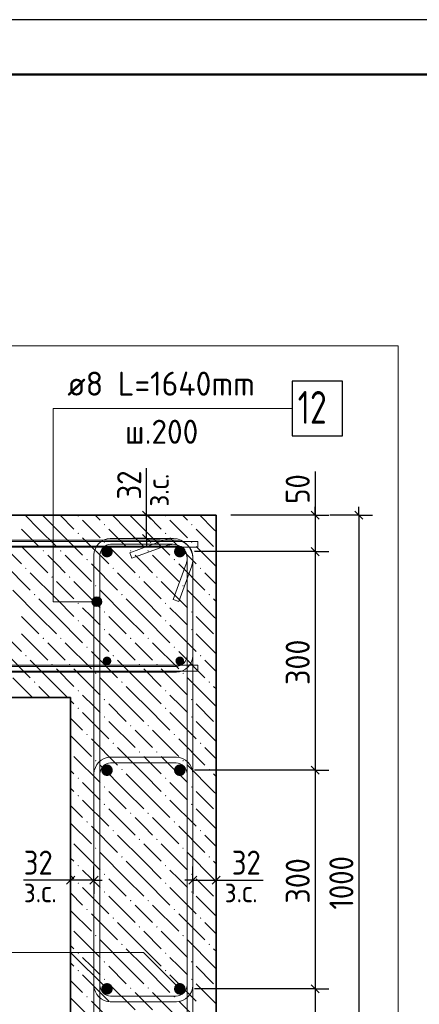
# Model space of a CAD drawing. Header units: millimetres. Extents: x 0 to 42000, y 0 to 29700.
# Tile 14 of 19: x 28700 to 32361, y 20692 to 29700. Entities that reach past the tile are written whole.
import ezdxf

# ---------------------------------------------------------------- set-up
doc = ezdxf.new("R2010")
doc.units = ezdxf.units.MM
for name, color, linetype, lineweight in [('Standard', 7, 'Continuous', 25), ('ЖБ Стена верхний уровень', 7, 'Continuous', 35), ('Позиционная метка линия выноска', 7, 'Continuous', 13), ('Стена обрамление П-обр.', 7, 'Continuous', 35), ('Стена фоновая арматура У1', 7, 'Continuous', 18), ('Стена фоновая арматура Х1', 7, 'Continuous', 35)]:
    doc.layers.add(name, color=color, linetype=linetype, lineweight=lineweight)
doc.layers.add('Размерная выноска', color=7, linetype='Continuous')
doc.layers.add('Стена Хомут', color=7, linetype='Continuous', lineweight=25, true_color=0x6e3c1e)
doc.styles.add('ISOCPEUR', font='txt')

msp = doc.modelspace()

# ---------------------------------------------------------------- hatches: boundary and pattern name
at = {"layer": 'ЖБ Стена верхний уровень', "linetype": 'Continuous', "lineweight": 18, "transparency": 33554687}
for points in [[(29230.3, 25160.3), (29236.8, 25166.8), (29243.2, 25160.3), (29236.8, 25153.8)], [(30030.3, 25160.3), (30036.8, 25166.8), (30043.2, 25160.3), (30036.8, 25153.8)], [(29470.3, 25080.3), (29476.8, 25086.8), (29483.3, 25080.3), (29476.8, 25073.8)], [(30270.3, 25080.3), (30276.8, 25086.8), (30283.3, 25080.3), (30276.8, 25073.8)], [(29230.3, 25000.3), (29236.8, 25006.8), (29243.2, 25000.3), (29236.8, 24993.8)], [(30030.3, 25000.3), (30036.8, 25006.8), (30043.2, 25000.3), (30036.8, 24993.8)], [(29470.3, 24920.3), (29476.8, 24926.8), (29483.3, 24920.3), (29476.8, 24913.8)], [(30270.3, 24920.3), (30276.8, 24926.8), (30283.3, 24920.3), (30276.8, 24913.8)], [(28910.3, 24840.3), (28916.8, 24846.8), (28923.3, 24840.3), (28916.8, 24833.8)], [(29070.3, 24840.3), (29076.8, 24846.8), (29083.3, 24840.3), (29076.8, 24833.8)], [(29710.3, 24840.3), (29716.8, 24846.8), (29723.3, 24840.3), (29716.8, 24833.8)], [(29870.3, 24840.3), (29876.8, 24846.8), (29883.3, 24840.3), (29876.8, 24833.8)], [(28750.3, 24680.3), (28756.8, 24686.8), (28763.3, 24680.3), (28756.8, 24673.8)], [(29310.3, 24760.3), (29316.8, 24766.8), (29323.3, 24760.3), (29316.8, 24753.8)], [(29550.3, 24680.3), (29556.8, 24686.8), (29563.3, 24680.3), (29556.8, 24673.8)], [(30110.3, 24760.3), (30116.8, 24766.8), (30123.3, 24760.3), (30116.8, 24753.8)], [(30350.3, 24680.3), (30356.8, 24686.8), (30363.3, 24680.3), (30356.8, 24673.8)], [(28990.3, 24600.3), (28996.8, 24606.8), (29003.3, 24600.3), (28996.8, 24593.8)], [(29150.3, 24600.3), (29156.8, 24606.8), (29163.3, 24600.3), (29156.8, 24593.8)], [(29790.3, 24600.3), (29796.8, 24606.8), (29803.3, 24600.3), (29796.8, 24593.8)], [(29950.3, 24600.3), (29956.8, 24606.8), (29963.3, 24600.3), (29956.8, 24593.8)], [(29390.3, 24520.3), (29396.8, 24526.8), (29403.3, 24520.3), (29396.8, 24513.8)], [(30190.3, 24520.3), (30196.8, 24526.8), (30203.3, 24520.3), (30196.8, 24513.8)], [(28830.3, 24440.3), (28836.8, 24446.8), (28843.2, 24440.3), (28836.8, 24433.8)], [(29630.3, 24440.3), (29636.8, 24446.8), (29643.2, 24440.3), (29636.8, 24433.8)], [(30430.3, 24440.3), (30436.8, 24446.8), (30443.2, 24440.3), (30436.8, 24433.8)], [(29230.3, 24360.3), (29236.8, 24366.8), (29243.2, 24360.3), (29236.8, 24353.8)], [(30030.3, 24360.3), (30036.8, 24366.8), (30043.2, 24360.3), (30036.8, 24353.8)], [(29470.3, 24280.3), (29476.8, 24286.8), (29483.3, 24280.3), (29476.8, 24273.8)], [(30270.3, 24280.3), (30276.8, 24286.8), (30283.3, 24280.3), (30276.8, 24273.8)], [(29230.3, 24200.3), (29236.8, 24206.8), (29243.2, 24200.3), (29236.8, 24193.8)], [(30030.3, 24200.3), (30036.8, 24206.8), (30043.2, 24200.3), (30036.8, 24193.8)], [(29470.3, 24120.3), (29476.8, 24126.8), (29483.3, 24120.3), (29476.8, 24113.8)], [(30270.3, 24120.3), (30276.8, 24126.8), (30283.3, 24120.3), (30276.8, 24113.8)], [(28910.3, 24040.3), (28916.8, 24046.8), (28923.3, 24040.3), (28916.8, 24033.8)], [(29070.3, 24040.3), (29076.8, 24046.8), (29083.3, 24040.3), (29076.8, 24033.8)], [(29310.3, 23960.3), (29316.8, 23966.8), (29323.3, 23960.3), (29316.8, 23953.8)], [(29710.3, 24040.3), (29716.8, 24046.8), (29723.3, 24040.3), (29716.8, 24033.8)], [(29870.3, 24040.3), (29876.8, 24046.8), (29883.3, 24040.3), (29876.8, 24033.8)], [(30110.3, 23960.3), (30116.8, 23966.8), (30123.3, 23960.3), (30116.8, 23953.8)], [(28750.3, 23880.3), (28756.8, 23886.8), (28763.3, 23880.3), (28756.8, 23873.8)], [(29550.3, 23880.3), (29556.8, 23886.8), (29563.3, 23880.3), (29556.8, 23873.8)], [(30350.3, 23880.3), (30356.8, 23886.8), (30363.3, 23880.3), (30356.8, 23873.8)], [(28990.3, 23800.3), (28996.8, 23806.8), (29003.3, 23800.3), (28996.8, 23793.8)], [(29150.3, 23800.3), (29156.8, 23806.8), (29163.3, 23800.3), (29156.8, 23793.8)], [(29790.3, 23800.3), (29796.8, 23806.8), (29803.3, 23800.3), (29796.8, 23793.8)], [(29950.3, 23800.3), (29956.8, 23806.8), (29963.3, 23800.3), (29956.8, 23793.8)], [(29390.3, 23720.3), (29396.8, 23726.8), (29403.3, 23720.3), (29396.8, 23713.8)], [(30190.3, 23720.3), (30196.8, 23726.8), (30203.3, 23720.3), (30196.8, 23713.8)], [(28830.3, 23640.3), (28836.8, 23646.8), (28843.2, 23640.3), (28836.8, 23633.8)], [(29630.3, 23640.3), (29636.8, 23646.8), (29643.2, 23640.3), (29636.8, 23633.8)], [(30430.3, 23640.3), (30436.8, 23646.8), (30443.2, 23640.3), (30436.8, 23633.8)], [(29230.3, 23560.3), (29236.8, 23566.8), (29243.2, 23560.3), (29236.8, 23553.8)], [(30030.3, 23560.3), (30036.8, 23566.8), (30043.2, 23560.3), (30036.8, 23553.8)], [(29470.3, 23480.3), (29476.8, 23486.8), (29483.3, 23480.3), (29476.8, 23473.8)], [(30270.3, 23480.3), (30276.8, 23486.8), (30283.3, 23480.3), (30276.8, 23473.8)], [(29230.3, 23400.3), (29236.8, 23406.8), (29243.2, 23400.3), (29236.8, 23393.8)], [(30030.3, 23400.3), (30036.8, 23406.8), (30043.2, 23400.3), (30036.8, 23393.8)], [(29470.3, 23320.3), (29476.8, 23326.8), (29483.3, 23320.3), (29476.8, 23313.8)], [(29710.3, 23240.3), (29716.8, 23246.8), (29723.3, 23240.3), (29716.8, 23233.8)], [(29870.3, 23240.3), (29876.8, 23246.8), (29883.3, 23240.3), (29876.8, 23233.8)], [(30270.3, 23320.3), (30276.8, 23326.8), (30283.3, 23320.3), (30276.8, 23313.8)], [(29310.3, 23160.3), (29316.8, 23166.8), (29323.3, 23160.3), (29316.8, 23153.8)], [(30110.3, 23160.3), (30116.8, 23166.8), (30123.3, 23160.3), (30116.8, 23153.8)], [(29550.3, 23080.3), (29556.8, 23086.8), (29563.3, 23080.3), (29556.8, 23073.8)], [(30350.3, 23080.3), (30356.8, 23086.8), (30363.3, 23080.3), (30356.8, 23073.8)], [(29790.3, 23000.3), (29796.8, 23006.8), (29803.3, 23000.3), (29796.8, 22993.8)], [(29950.3, 23000.3), (29956.8, 23006.8), (29963.3, 23000.3), (29956.8, 22993.8)], [(29390.3, 22920.3), (29396.8, 22926.8), (29403.3, 22920.3), (29396.8, 22913.8)], [(30190.3, 22920.3), (30196.8, 22926.8), (30203.3, 22920.3), (30196.8, 22913.8)], [(29630.3, 22840.3), (29636.8, 22846.8), (29643.2, 22840.3), (29636.8, 22833.8)], [(30430.3, 22840.3), (30436.8, 22846.8), (30443.2, 22840.3), (30436.8, 22833.8)], [(29230.3, 22760.3), (29236.8, 22766.8), (29243.2, 22760.3), (29236.8, 22753.8)], [(30030.3, 22760.3), (30036.8, 22766.8), (30043.2, 22760.3), (30036.8, 22753.8)], [(29470.3, 22680.3), (29476.8, 22686.8), (29483.3, 22680.3), (29476.8, 22673.8)], [(30270.3, 22680.3), (30276.8, 22686.8), (30283.3, 22680.3), (30276.8, 22673.8)], [(29230.3, 22600.3), (29236.8, 22606.8), (29243.2, 22600.3), (29236.8, 22593.8)], [(29470.3, 22520.3), (29476.8, 22526.8), (29483.3, 22520.3), (29476.8, 22513.8)], [(30030.3, 22600.3), (30036.8, 22606.8), (30043.2, 22600.3), (30036.8, 22593.8)], [(30270.3, 22520.3), (30276.8, 22526.8), (30283.3, 22520.3), (30276.8, 22513.8)], [(29710.3, 22440.3), (29716.8, 22446.8), (29723.3, 22440.3), (29716.8, 22433.8)], [(29870.3, 22440.3), (29876.8, 22446.8), (29883.3, 22440.3), (29876.8, 22433.8)], [(29310.3, 22360.3), (29316.8, 22366.8), (29323.3, 22360.3), (29316.8, 22353.8)], [(30110.3, 22360.3), (30116.8, 22366.8), (30123.3, 22360.3), (30116.8, 22353.8)], [(29550.3, 22280.3), (29556.8, 22286.8), (29563.3, 22280.3), (29556.8, 22273.8)], [(30350.3, 22280.3), (30356.8, 22286.8), (30363.3, 22280.3), (30356.8, 22273.8)], [(29790.3, 22200.3), (29796.8, 22206.8), (29803.3, 22200.3), (29796.8, 22193.8)], [(29950.3, 22200.3), (29956.8, 22206.8), (29963.3, 22200.3), (29956.8, 22193.8)], [(29390.3, 22120.3), (29396.8, 22126.8), (29403.3, 22120.3), (29396.8, 22113.8)], [(30190.3, 22120.3), (30196.8, 22126.8), (30203.3, 22120.3), (30196.8, 22113.8)], [(29630.3, 22040.3), (29636.8, 22046.8), (29643.2, 22040.3), (29636.8, 22033.8)], [(30430.3, 22040.3), (30436.8, 22046.8), (30443.2, 22040.3), (30436.8, 22033.8)], [(29230.3, 21960.3), (29236.8, 21966.8), (29243.2, 21960.3), (29236.8, 21953.8)], [(30030.3, 21960.3), (30036.8, 21966.8), (30043.2, 21960.3), (30036.8, 21953.8)], [(29230.3, 21800.3), (29236.8, 21806.8), (29243.2, 21800.3), (29236.8, 21793.8)], [(29470.3, 21880.3), (29476.8, 21886.8), (29483.3, 21880.3), (29476.8, 21873.8)], [(30030.3, 21800.3), (30036.8, 21806.8), (30043.2, 21800.3), (30036.8, 21793.8)], [(30270.3, 21880.3), (30276.8, 21886.8), (30283.3, 21880.3), (30276.8, 21873.8)], [(29470.3, 21720.3), (29476.8, 21726.8), (29483.3, 21720.3), (29476.8, 21713.8)], [(30270.3, 21720.3), (30276.8, 21726.8), (30283.3, 21720.3), (30276.8, 21713.8)], [(29710.3, 21640.3), (29716.8, 21646.8), (29723.3, 21640.3), (29716.8, 21633.8)], [(29870.3, 21640.3), (29876.8, 21646.8), (29883.3, 21640.3), (29876.8, 21633.8)], [(29310.3, 21560.3), (29316.8, 21566.8), (29323.3, 21560.3), (29316.8, 21553.8)], [(30110.3, 21560.3), (30116.8, 21566.8), (30123.3, 21560.3), (30116.8, 21553.8)], [(29550.3, 21480.3), (29556.8, 21486.8), (29563.3, 21480.3), (29556.8, 21473.8)], [(30350.3, 21480.3), (30356.8, 21486.8), (30363.3, 21480.3), (30356.8, 21473.8)], [(29790.3, 21400.3), (29796.8, 21406.8), (29803.3, 21400.3), (29796.8, 21393.8)], [(29950.3, 21400.3), (29956.8, 21406.8), (29963.3, 21400.3), (29956.8, 21393.8)], [(29390.3, 21320.3), (29396.8, 21326.8), (29403.3, 21320.3), (29396.8, 21313.8)], [(30190.3, 21320.3), (30196.8, 21326.8), (30203.3, 21320.3), (30196.8, 21313.8)], [(29630.3, 21240.3), (29636.8, 21246.8), (29643.2, 21240.3), (29636.8, 21233.8)], [(30430.3, 21240.3), (30436.8, 21246.8), (30443.2, 21240.3), (30436.8, 21233.8)], [(29230.3, 21160.3), (29236.8, 21166.8), (29243.2, 21160.3), (29236.8, 21153.8)], [(29470.3, 21080.3), (29476.8, 21086.8), (29483.3, 21080.3), (29476.8, 21073.8)], [(30030.3, 21160.3), (30036.8, 21166.8), (30043.2, 21160.3), (30036.8, 21153.8)], [(30270.3, 21080.3), (30276.8, 21086.8), (30283.3, 21080.3), (30276.8, 21073.8)], [(29230.3, 21000.3), (29236.8, 21006.8), (29243.2, 21000.3), (29236.8, 20993.8)], [(30030.3, 21000.3), (30036.8, 21006.8), (30043.2, 21000.3), (30036.8, 20993.8)], [(29470.3, 20920.3), (29476.8, 20926.8), (29483.3, 20920.3), (29476.8, 20913.8)], [(30270.3, 20920.3), (30276.8, 20926.8), (30283.3, 20920.3), (30276.8, 20913.8)], [(29710.3, 20840.3), (29716.8, 20846.8), (29723.3, 20840.3), (29716.8, 20833.8)], [(29870.3, 20840.3), (29876.8, 20846.8), (29883.3, 20840.3), (29876.8, 20833.8)], [(29310.3, 20760.3), (29316.8, 20766.8), (29323.3, 20760.3), (29316.8, 20753.8)], [(30110.3, 20760.3), (30116.8, 20766.8), (30123.3, 20760.3), (30116.8, 20753.8)]]:
    msp.add_hatch(color=7, dxfattribs=at).paths.add_polyline_path(points, flags=16)
at = {"layer": 'Позиционная метка линия выноска', "linetype": 'Continuous', "lineweight": 13, "transparency": 33554687}
for points in [[(29367.9, 24397.5), (29384.1, 24336.3), (29384.1, 24413.7)], [(29384.1, 24413.7), (29406.6, 24330), (29406.6, 24420)], [(29384.1, 24413.7), (29384.1, 24336.3), (29406.6, 24330)], [(29406.6, 24420), (29406.6, 24330), (29429.1, 24336.3)], [(29406.6, 24420), (29429.1, 24336.3), (29429.1, 24413.7)], [(29429.1, 24413.7), (29429.1, 24336.3), (29445.3, 24352.5)], [(29429.1, 24413.7), (29445.3, 24352.5), (29445.3, 24397.5)], [(29367.9, 24352.5), (29367.9, 24397.5), (29361.6, 24375)], [(29367.9, 24397.5), (29367.9, 24352.5), (29384.1, 24336.3)], [(29445.3, 24397.5), (29445.3, 24352.5), (29451.6, 24375)]]:
    msp.add_hatch(color=7, dxfattribs=at).paths.add_polyline_path(points)
at = {"layer": 'Стена фоновая арматура Х1', "linetype": 'Continuous', "lineweight": 18, "transparency": 33554687}
for points in [[(29553.3, 24833.5), (29549.2, 24853.9), (29537.7, 24871.2), (29520.4, 24882.8), (29500, 24886.8), (29479.6, 24882.8), (29462.3, 24871.2), (29450.7, 24853.9), (29446.6, 24833.5), (29450.7, 24813.1), (29462.3, 24795.8), (29479.6, 24784.2), (29500, 24780.2), (29520.4, 24784.2), (29537.7, 24795.8), (29549.2, 24813.1)], [(30220, 24833.5), (30215.9, 24853.9), (30204.3, 24871.2), (30187, 24882.8), (30166.6, 24886.8), (30146.2, 24882.8), (30128.9, 24871.2), (30117.4, 24853.9), (30113.3, 24833.5), (30117.4, 24813.1), (30128.9, 24795.8), (30146.2, 24784.2), (30166.6, 24780.2), (30187, 24784.2), (30204.3, 24795.8), (30215.9, 24813.1)], [(29540, 23833.5), (29536.9, 23848.8), (29528.3, 23861.8), (29515.3, 23870.4), (29500, 23873.5), (29484.7, 23870.4), (29471.7, 23861.8), (29463, 23848.8), (29460, 23833.5), (29463, 23818.2), (29471.7, 23805.2), (29484.7, 23796.5), (29500, 23793.5), (29515.3, 23796.5), (29528.3, 23805.2), (29536.9, 23818.2)], [(30206.6, 23833.5), (30203.6, 23848.8), (30194.9, 23861.8), (30181.9, 23870.4), (30166.6, 23873.5), (30151.3, 23870.4), (30138.4, 23861.8), (30129.7, 23848.8), (30126.6, 23833.5), (30129.7, 23818.2), (30138.4, 23805.2), (30151.3, 23796.5), (30166.6, 23793.5), (30181.9, 23796.5), (30194.9, 23805.2), (30203.6, 23818.2)], [(29553.3, 22833.5), (29549.2, 22853.9), (29537.7, 22871.2), (29520.4, 22882.8), (29500, 22886.8), (29479.6, 22882.8), (29462.3, 22871.2), (29450.7, 22853.9), (29446.6, 22833.5), (29450.7, 22813.1), (29462.3, 22795.8), (29479.6, 22784.2), (29500, 22780.2), (29520.4, 22784.2), (29537.7, 22795.8), (29549.2, 22813.1)], [(30220, 22833.5), (30215.9, 22853.9), (30204.3, 22871.2), (30187, 22882.8), (30166.6, 22886.8), (30146.2, 22882.8), (30128.9, 22871.2), (30117.4, 22853.9), (30113.3, 22833.5), (30117.4, 22813.1), (30128.9, 22795.8), (30146.2, 22784.2), (30166.6, 22780.2), (30187, 22784.2), (30204.3, 22795.8), (30215.9, 22813.1)], [(29553.3, 20833.5), (29549.2, 20853.9), (29537.7, 20871.2), (29520.4, 20882.8), (29500, 20886.8), (29479.6, 20882.8), (29462.3, 20871.2), (29450.7, 20853.9), (29446.6, 20833.5), (29450.7, 20813.1), (29462.3, 20795.8), (29479.6, 20784.2), (29500, 20780.2), (29520.4, 20784.2), (29537.7, 20795.8), (29549.2, 20813.1)], [(30220, 20833.5), (30215.9, 20853.9), (30204.3, 20871.2), (30187, 20882.8), (30166.6, 20886.8), (30146.2, 20882.8), (30128.9, 20871.2), (30117.4, 20853.9), (30113.3, 20833.5), (30117.4, 20813.1), (30128.9, 20795.8), (30146.2, 20784.2), (30166.6, 20780.2), (30187, 20784.2), (30204.3, 20795.8), (30215.9, 20813.1)]]:
    msp.add_hatch(color=7, dxfattribs=at).paths.add_polyline_path(points)

# ---------------------------------------------------------------- linework, layer by layer
at = {"layer": 'Standard', "color": 7, "linetype": 'Continuous', "lineweight": -3, "transparency": 33554687}
for p, q in [((29862.9, 25166.8), (29862.9, 25241.8)), ((31406.7, 25166.8), (31406.7, 25241.8)), ((31806.7, 25166.8), (31806.7, 25241.8)), ((29862.9, 25166.8), (29737.9, 25166.8)), ((29862.9, 25166.8), (29987.9, 25166.8)), ((29862.9, 24953.5), (29862.9, 25166.8)), ((31406.7, 25166.8), (31281.7, 25166.8)), ((31406.7, 25166.8), (31531.7, 25166.8)), ((31406.7, 25166.8), (31406.7, 24833.5)), ((31806.7, 25166.8), (31540, 25166.8)), ((31806.7, 25166.8), (31681.7, 25166.8)), ((31806.7, 25166.8), (31931.7, 25166.8)), ((29862.9, 24953.5), (29737.9, 24953.5)), ((29862.9, 24953.5), (29987.9, 24953.5)), ((29862.9, 24953.5), (29862.9, 24878.5)), ((31406.7, 24833.5), (31281.7, 24833.5)), ((31406.7, 24833.5), (31531.7, 24833.5)), ((31406.7, 24833.5), (31406.7, 22833.5)), ((31406.7, 22833.5), (31281.7, 22833.5)), ((31406.7, 22833.5), (31531.7, 22833.5)), ((31406.7, 22833.5), (31406.7, 20833.5)), ((29166.6, 21828.2), (29166.6, 21953.2)), ((29380, 21828.2), (29380, 21953.2)), ((30286.6, 21828.2), (30286.6, 21953.2)), ((30500, 21828.2), (30500, 21953.2)), ((29166.6, 21828.2), (29091.6, 21828.2)), ((29166.6, 21828.2), (29166.6, 21703.2)), ((29380, 21828.2), (29166.6, 21828.2)), ((29380, 21828.2), (29380, 21703.2)), ((29380, 21828.2), (29455, 21828.2)), ((30286.6, 21828.2), (30211.6, 21828.2)), ((30286.6, 21828.2), (30286.6, 21703.2)), ((30286.6, 21828.2), (30500, 21828.2)), ((30500, 21828.2), (30500, 21703.2)), ((30500, 21828.2), (30575, 21828.2)), ((31406.7, 20833.5), (31281.7, 20833.5)), ((31406.7, 20833.5), (31531.7, 20833.5)), ((31406.7, 20833.5), (31406.7, 18833.5))]:
    msp.add_line(p, q, dxfattribs=at)
at = {"layer": 'Standard', "color": 7, "linetype": 'Continuous', "lineweight": 25, "transparency": 33554687}
for p, q in [((29900.4, 25129.3), (29825.4, 25204.3)), ((31369.2, 25204.3), (31444.2, 25129.3)), ((31769.2, 25204.3), (31844.2, 25129.3)), ((29900.4, 24916), (29825.4, 24991)), ((31369.2, 24871), (31444.2, 24796)), ((31369.2, 22871), (31444.2, 22796)), ((29204.1, 21865.7), (29129.1, 21790.7)), ((29417.5, 21865.7), (29342.5, 21790.7)), ((30249.1, 21790.7), (30324.1, 21865.7)), ((30462.5, 21790.7), (30537.5, 21865.7)), ((31369.2, 20871), (31444.2, 20796))]:
    msp.add_line(p, q, dxfattribs=at)
msp.add_lwpolyline([(0, 0), (42000, 0), (42000, 29700), (0, 29700), (0, 0)], close=True, dxfattribs=at)
at = {"layer": 'Standard', "color": 7, "linetype": 'Continuous', "lineweight": 50, "transparency": 33554687}
msp.add_lwpolyline([(2000, 29200), (41500, 29200), (41500, 500), (2000, 500), (2000, 29200)], close=True, dxfattribs=at)
at = {"layer": 'Standard', "color": 7, "linetype": 'Continuous', "lineweight": 13, "transparency": 33554687}
for points in [[(41500, 29200), (23000, 29200), (23000, 6000), (41500, 6000), (41500, 29200)], [(23500, 6000), (41500, 6000), (41500, 29200), (23500, 29200), (23500, 6000)]]:
    msp.add_lwpolyline(points, dxfattribs=at)
at = {"layer": 'Standard', "color": 254, "linetype": 'Continuous', "lineweight": 13, "true_color": 0xc4c4ff, "transparency": 33554687}
msp.add_lwpolyline([(24900, 16539.6), (32166.1, 16539.6), (32166.1, 26716.1), (24900, 26716.1), (24900, 16539.6)], dxfattribs=at)
at = {"layer": 'Standard', "color": 7, "linetype": 'Continuous', "lineweight": -3, "transparency": 33554687}
for points in [[(31406.7, 25166.8), (31389.7, 25166.8), (31389.7, 25166.8), (31389.7, 25166.8), (31389.7, 25166.8), (31389.7, 25166.8), (31389.7, 25166.8), (31389.7, 25166.8), (31389.7, 25166.8), (30633.3, 25166.8)], [(31806.7, 25166.8), (31806.7, 21479.6), (31806.7, 21479.6), (31806.7, 18500.2)], [(31406.7, 24833.5), (31389.7, 24833.5), (31389.7, 24833.5), (31389.7, 24833.5), (31389.7, 24833.5), (31389.7, 24833.5), (31389.7, 24833.5), (31389.7, 24833.5), (31389.7, 24833.5), (30300, 24833.5)], [(31406.7, 22833.5), (31389.7, 22833.5), (31389.7, 22833.5), (31389.7, 22833.5), (31389.7, 22833.5), (31389.7, 22833.5), (31389.7, 22833.5), (30300, 22833.5)], [(31406.7, 20833.5), (31389.7, 20833.5), (31389.7, 20833.5), (31389.7, 20833.5), (31389.7, 20833.5), (30300, 20833.5)]]:
    msp.add_lwpolyline(points, dxfattribs=at)
at = {"layer": 'ЖБ Стена верхний уровень', "color": 7, "linetype": 'Continuous', "lineweight": 35, "transparency": 33554687}
for p, q in [((30500, 25166.8), (25566.6, 25166.8)), ((30500, 23500.2), (30500, 25166.8)), ((25566.6, 23500.2), (29166.6, 23500.2)), ((29166.6, 23500.2), (29166.6, 18500.2)), ((30500, 18500.2), (30500, 23500.2))]:
    msp.add_line(p, q, dxfattribs=at)
at = {"layer": 'ЖБ Стена верхний уровень', "color": 9, "linetype": 'Continuous', "lineweight": 18, "true_color": 0xc7c7c7, "transparency": 33554687}
for p, q in [((28876.8, 25040.3), (28750.2, 25166.8)), ((28910.2, 25166.8), (29036.8, 25040.3)), ((29070.2, 25166.8), (29196.8, 25040.3)), ((29390.2, 25166.8), (29436.8, 25120.3)), ((29676.8, 25040.3), (29550.2, 25166.8)), ((29710.2, 25166.8), (29836.8, 25040.3)), ((29870.2, 25166.8), (29996.8, 25040.3)), ((30190.2, 25166.8), (30236.8, 25120.3)), ((30476.8, 25040.3), (30350.2, 25166.8)), ((29356.8, 25040.3), (29276.8, 25120.3)), ((30156.8, 25040.3), (30076.8, 25120.3)), ((28476.8, 24960.3), (28716.8, 24720.3)), ((28716.8, 25040.3), (28876.8, 24880.3)), ((28876.8, 25040.3), (29036.8, 24880.3)), ((29036.8, 25040.3), (29276.8, 24800.3)), ((29276.8, 24960.3), (29516.8, 24720.3)), ((29436.8, 24960.3), (29356.8, 25040.3)), ((29516.8, 25040.3), (29676.8, 24880.3)), ((29676.8, 25040.3), (29836.8, 24880.3)), ((29836.8, 25040.3), (30076.8, 24800.3)), ((30076.8, 24960.3), (30316.8, 24720.3)), ((30236.8, 24960.3), (30156.8, 25040.3)), ((30316.8, 25040.3), (30476.8, 24880.3)), ((30476.8, 25040.3), (30500, 25017.1)), ((28716.8, 24880.3), (28956.8, 24640.3)), ((29516.8, 24880.3), (29756.8, 24640.3)), ((30316.8, 24880.3), (30500, 24697.1)), ((29036.8, 24720.3), (28956.8, 24800.3)), ((29116.8, 24800.3), (29356.8, 24560.3)), ((29836.8, 24720.3), (29756.8, 24800.3)), ((29916.8, 24800.3), (30156.8, 24560.3)), ((28556.8, 24720.3), (28796.8, 24480.3)), ((29116.8, 24640.3), (29036.8, 24720.3)), ((29356.8, 24720.3), (29596.8, 24480.3)), ((29916.8, 24640.3), (29836.8, 24720.3)), ((30156.8, 24720.3), (30396.8, 24480.3)), ((29036.8, 24400.3), (28796.8, 24640.3)), ((29836.8, 24400.3), (29596.8, 24640.3)), ((30500, 24537.1), (30396.8, 24640.3)), ((29036.8, 24560.3), (29196.8, 24400.3)), ((29196.8, 24560.3), (29436.8, 24320.3)), ((29836.8, 24560.3), (29996.8, 24400.3)), ((29996.8, 24560.3), (30236.8, 24320.3)), ((28876.8, 24240.3), (28636.8, 24480.3)), ((29676.8, 24240.3), (29436.8, 24480.3)), ((30476.8, 24240.3), (30236.8, 24480.3)), ((28876.8, 24400.3), (29036.8, 24240.3)), ((29036.8, 24400.3), (29196.8, 24240.3)), ((29676.8, 24400.3), (29836.8, 24240.3)), ((29836.8, 24400.3), (29996.8, 24240.3)), ((30476.8, 24400.3), (30500, 24377.1)), ((28716.8, 24240.3), (28876.8, 24080.3)), ((28876.8, 24240.3), (29036.8, 24080.3)), ((29036.8, 24240.3), (29276.8, 24000.3)), ((29356.8, 24240.3), (29276.8, 24320.3)), ((29436.8, 24160.3), (29356.8, 24240.3)), ((29516.8, 24240.3), (29676.8, 24080.3)), ((29676.8, 24240.3), (29836.8, 24080.3)), ((29836.8, 24240.3), (30076.8, 24000.3)), ((30156.8, 24240.3), (30076.8, 24320.3)), ((30236.8, 24160.3), (30156.8, 24240.3)), ((30316.8, 24240.3), (30476.8, 24080.3)), ((30476.8, 24240.3), (30500, 24217.1)), ((28476.8, 24160.3), (28716.8, 23920.3)), ((29276.8, 24160.3), (29516.8, 23920.3)), ((30076.8, 24160.3), (30316.8, 23920.3)), ((28716.8, 24080.3), (28956.8, 23840.3)), ((29516.8, 24080.3), (29756.8, 23840.3)), ((30316.8, 24080.3), (30500, 23897.1)), ((29036.8, 23920.3), (28956.8, 24000.3)), ((29116.8, 24000.3), (29356.8, 23760.3)), ((29836.8, 23920.3), (29756.8, 24000.3)), ((29916.8, 24000.3), (30156.8, 23760.3)), ((28556.8, 23920.3), (28796.8, 23680.3)), ((29116.8, 23840.3), (29036.8, 23920.3)), ((29356.8, 23920.3), (29596.8, 23680.3)), ((29916.8, 23840.3), (29836.8, 23920.3)), ((30156.8, 23920.3), (30396.8, 23680.3)), ((29036.8, 23600.3), (28796.8, 23840.3)), ((29836.8, 23600.3), (29596.8, 23840.3)), ((30500, 23737.1), (30396.8, 23840.3)), ((29036.8, 23760.3), (29196.8, 23600.3)), ((29196.8, 23760.3), (29436.8, 23520.3)), ((29836.8, 23760.3), (29996.8, 23600.3)), ((29996.8, 23760.3), (30236.8, 23520.3)), ((28816.9, 23500.2), (28636.8, 23680.3)), ((29616.9, 23500.2), (29436.8, 23680.3)), ((30416.9, 23500.2), (30236.8, 23680.3)), ((28876.8, 23600.3), (28976.9, 23500.2)), ((29036.8, 23600.3), (29136.9, 23500.2)), ((29296.9, 23500.2), (29276.8, 23520.3)), ((29676.8, 23600.3), (29776.9, 23500.2)), ((29836.8, 23600.3), (29936.9, 23500.2)), ((30096.9, 23500.2), (30076.8, 23520.3)), ((30476.8, 23600.3), (30500, 23577.1)), ((29166.6, 23470.4), (29196.8, 23440.3)), ((29356.8, 23440.3), (29296.9, 23500.2)), ((29436.8, 23360.3), (29356.8, 23440.3)), ((29516.8, 23440.3), (29676.8, 23280.3)), ((29676.8, 23440.3), (29616.9, 23500.2)), ((29676.8, 23440.3), (29836.8, 23280.3)), ((29776.9, 23500.2), (29836.8, 23440.3)), ((29836.8, 23440.3), (30076.8, 23200.3)), ((29936.9, 23500.2), (29996.8, 23440.3)), ((30156.8, 23440.3), (30096.9, 23500.2)), ((30236.8, 23360.3), (30156.8, 23440.3)), ((30316.8, 23440.3), (30476.8, 23280.3)), ((30476.8, 23440.3), (30416.9, 23500.2)), ((30476.8, 23440.3), (30500, 23417.1)), ((29276.8, 23360.3), (29516.8, 23120.3)), ((30076.8, 23360.3), (30316.8, 23120.3)), ((29166.6, 23310.4), (29276.8, 23200.3)), ((29516.8, 23280.3), (29756.8, 23040.3)), ((30316.8, 23280.3), (30500, 23097.1)), ((29836.8, 23120.3), (29756.8, 23200.3)), ((29916.8, 23200.3), (30156.8, 22960.3)), ((29166.6, 23150.4), (29356.8, 22960.3)), ((29356.8, 23120.3), (29596.8, 22880.3)), ((29916.8, 23040.3), (29836.8, 23120.3)), ((30156.8, 23120.3), (30396.8, 22880.3)), ((29836.8, 22800.3), (29596.8, 23040.3)), ((30500, 22937.1), (30396.8, 23040.3)), ((29196.8, 22960.3), (29436.8, 22720.3)), ((29836.8, 22960.3), (29996.8, 22800.3)), ((29996.8, 22960.3), (30236.8, 22720.3)), ((29166.6, 22830.4), (29196.8, 22800.3)), ((29676.8, 22640.3), (29436.8, 22880.3)), ((29676.8, 22800.3), (29836.8, 22640.3)), ((29836.8, 22800.3), (29996.8, 22640.3)), ((30476.8, 22640.3), (30236.8, 22880.3)), ((30476.8, 22800.3), (30500, 22777.1)), ((29356.8, 22640.3), (29276.8, 22720.3)), ((30156.8, 22640.3), (30076.8, 22720.3)), ((29166.6, 22670.4), (29196.8, 22640.3)), ((29436.8, 22560.3), (29356.8, 22640.3)), ((29516.8, 22640.3), (29676.8, 22480.3)), ((29676.8, 22640.3), (29836.8, 22480.3)), ((29836.8, 22640.3), (30076.8, 22400.3)), ((30236.8, 22560.3), (30156.8, 22640.3)), ((30316.8, 22640.3), (30476.8, 22480.3)), ((30476.8, 22640.3), (30500, 22617.1)), ((29276.8, 22560.3), (29516.8, 22320.3)), ((30076.8, 22560.3), (30316.8, 22320.3)), ((29166.6, 22510.4), (29276.8, 22400.3)), ((29516.8, 22480.3), (29756.8, 22240.3)), ((30316.8, 22480.3), (30500, 22297.1)), ((29166.6, 22350.4), (29356.8, 22160.3)), ((29836.8, 22320.3), (29756.8, 22400.3)), ((29916.8, 22400.3), (30156.8, 22160.3)), ((29356.8, 22320.3), (29596.8, 22080.3)), ((29916.8, 22240.3), (29836.8, 22320.3)), ((30156.8, 22320.3), (30396.8, 22080.3)), ((29196.8, 22160.3), (29436.8, 21920.3)), ((29836.8, 22000.3), (29596.8, 22240.3)), ((29836.8, 22160.3), (29996.8, 22000.3)), ((29996.8, 22160.3), (30236.8, 21920.3)), ((30500, 22137.1), (30396.8, 22240.3)), ((29676.8, 21840.3), (29436.8, 22080.3)), ((30476.8, 21840.3), (30236.8, 22080.3)), ((29166.6, 22030.4), (29196.8, 22000.3)), ((29676.8, 22000.3), (29836.8, 21840.3)), ((29836.8, 22000.3), (29996.8, 21840.3)), ((30476.8, 22000.3), (30500, 21977.1)), ((29356.8, 21840.3), (29276.8, 21920.3)), ((30156.8, 21840.3), (30076.8, 21920.3)), ((29166.6, 21870.4), (29196.8, 21840.3)), ((29436.8, 21760.3), (29356.8, 21840.3)), ((29516.8, 21840.3), (29676.8, 21680.3)), ((29676.8, 21840.3), (29836.8, 21680.3)), ((29836.8, 21840.3), (30076.8, 21600.3)), ((30236.8, 21760.3), (30156.8, 21840.3)), ((30316.8, 21840.3), (30476.8, 21680.3)), ((30476.8, 21840.3), (30500, 21817.1)), ((29166.6, 21710.4), (29276.8, 21600.3)), ((29276.8, 21760.3), (29516.8, 21520.3)), ((30076.8, 21760.3), (30316.8, 21520.3)), ((29516.8, 21680.3), (29756.8, 21440.3)), ((30316.8, 21680.3), (30500, 21497.1)), ((29166.6, 21550.4), (29356.8, 21360.3)), ((29836.8, 21520.3), (29756.8, 21600.3)), ((29916.8, 21600.3), (30156.8, 21360.3)), ((29356.8, 21520.3), (29596.8, 21280.3)), ((29836.8, 21200.3), (29596.8, 21440.3)), ((29916.8, 21440.3), (29836.8, 21520.3)), ((30156.8, 21520.3), (30396.8, 21280.3)), ((30500, 21337.1), (30396.8, 21440.3)), ((29196.8, 21360.3), (29436.8, 21120.3)), ((29836.8, 21360.3), (29996.8, 21200.3)), ((29996.8, 21360.3), (30236.8, 21120.3)), ((29676.8, 21040.3), (29436.8, 21280.3)), ((30476.8, 21040.3), (30236.8, 21280.3)), ((29166.6, 21230.4), (29196.8, 21200.3)), ((29676.8, 21200.3), (29836.8, 21040.3)), ((29836.8, 21200.3), (29996.8, 21040.3)), ((30476.8, 21200.3), (30500, 21177.1)), ((29356.8, 21040.3), (29276.8, 21120.3)), ((30156.8, 21040.3), (30076.8, 21120.3)), ((29166.6, 21070.4), (29196.8, 21040.3)), ((29436.8, 20960.3), (29356.8, 21040.3)), ((29516.8, 21040.3), (29676.8, 20880.3)), ((29676.8, 21040.3), (29836.8, 20880.3)), ((29836.8, 21040.3), (30076.8, 20800.3)), ((30236.8, 20960.3), (30156.8, 21040.3)), ((30316.8, 21040.3), (30476.8, 20880.3)), ((30476.8, 21040.3), (30500, 21017.1)), ((29166.6, 20910.4), (29276.8, 20800.3)), ((29276.8, 20960.3), (29516.8, 20720.3)), ((30076.8, 20960.3), (30316.8, 20720.3)), ((29516.8, 20880.3), (29756.8, 20640.3)), ((30316.8, 20880.3), (30500, 20697.1)), ((29166.6, 20750.4), (29356.8, 20560.3)), ((29356.8, 20720.3), (29596.8, 20480.3)), ((29836.8, 20720.3), (29756.8, 20800.3)), ((29916.8, 20640.3), (29836.8, 20720.3)), ((29916.8, 20800.3), (30156.8, 20560.3)), ((30156.8, 20720.3), (30396.8, 20480.3))]:
    msp.add_line(p, q, dxfattribs=at)
at = {"layer": 'Позиционная метка линия выноска', "color": 7, "linetype": 'Continuous', "lineweight": 13, "transparency": 33554687}
for p, q in [((29406.6, 24420), (29406.6, 24420)), ((29361.6, 24375), (29361.6, 24375)), ((29406.6, 24330), (29406.6, 24330)), ((29451.6, 24375), (29451.6, 24375)), ((29500, 20833.5), (29166.6, 21166.8))]:
    msp.add_line(p, q, dxfattribs=at)
for points in [[(31196.6, 26142.9), (29006.6, 26142.9), (29006.6, 24375), (29406.6, 24375)], [(26680, 21166.8), (29833.3, 21166.8), (30166.6, 20833.5)]]:
    msp.add_lwpolyline(points, dxfattribs=at)
msp.add_circle((29406.6, 24375), 45, dxfattribs=at)
at = {"layer": 'Размерная выноска', "color": 7, "linetype": 'Continuous', "lineweight": -3, "transparency": 33554687}
for p, q in [((29862.9, 25166.8), (29862.9, 25597.1)), ((31406.7, 25566.8), (31406.7, 25166.8)), ((29166.6, 21828.2), (28736.4, 21828.2)), ((30500, 21828.2), (30930.2, 21828.2))]:
    msp.add_line(p, q, dxfattribs=at)
at = {"layer": 'Стена обрамление П-обр.', "color": 38, "linetype": 'Continuous', "lineweight": 13, "true_color": 0x5f1e0f, "transparency": 33554687}
for points in [[(26900, 24936.8), (30136.8, 24936.8), (30164.2, 24933), (30192.7, 24923.6), (30219, 24908.9), (30240.6, 24890.8), (30258.7, 24869.2), (30273.4, 24842.9), (30282.8, 24814.4), (30286.6, 24787), (30286.6, 23880), (30282.8, 23852.6), (30273.4, 23824.1), (30258.7, 23797.8), (30240.6, 23776.2), (30219, 23758.1), (30192.7, 23743.4), (30164.2, 23734), (30136.8, 23730.2), (26900, 23730.2)], [(26900, 24936.8), (30136.8, 24936.8), (30164.2, 24933), (30192.7, 24923.6), (30219, 24908.9), (30240.6, 24890.8), (30258.7, 24869.2), (30273.4, 24842.9), (30282.8, 24814.4), (30286.6, 24787), (30286.6, 23880), (30282.8, 23852.6), (30273.4, 23824.1), (30258.7, 23797.8), (30240.6, 23776.2), (30219, 23758.1), (30192.7, 23743.4), (30164.2, 23734), (30136.8, 23730.2), (26900, 23730.2)], [(26900, 23783.5), (30133.1, 23783.5), (30152.1, 23786.1), (30171.1, 23792.4), (30188.6, 23802.2), (30202.8, 23814), (30214.6, 23828.2), (30224.4, 23845.7), (30230.7, 23864.7), (30233.3, 23883.6), (30233.3, 24783.3), (30230.7, 24802.2), (30224.4, 24821.3), (30214.6, 24838.8), (30202.8, 24853), (30188.6, 24864.8), (30171.1, 24874.6), (30152.1, 24880.9), (30133.1, 24883.5), (26900, 24883.5)], [(26900, 23783.5), (30133.1, 23783.5), (30152.1, 23786.1), (30171.1, 23792.4), (30188.6, 23802.2), (30202.8, 23814), (30214.6, 23828.2), (30224.4, 23845.7), (30230.7, 23864.7), (30233.3, 23883.6), (30233.3, 24783.3), (30230.7, 24802.2), (30224.4, 24821.3), (30214.6, 24838.8), (30202.8, 24853), (30188.6, 24864.8), (30171.1, 24874.6), (30152.1, 24880.9), (30133.1, 24883.5), (26900, 24883.5)]]:
    msp.add_lwpolyline(points, dxfattribs=at)
at = {"layer": 'Стена фоновая арматура У1', "color": 7, "linetype": 'Continuous', "lineweight": 13, "transparency": 33554687}
for points in [[(30333.3, 24873.5), (25540, 24873.5), (25540, 24926.8), (30333.3, 24926.8), (30333.3, 24873.5)], [(30333.3, 24873.5), (25540, 24873.5), (25540, 24926.8), (30333.3, 24926.8), (30333.3, 24873.5)], [(30333.3, 23740.2), (25540, 23740.2), (25540, 23793.5), (30333.3, 23793.5), (30333.3, 23740.2)], [(30333.3, 23740.2), (25540, 23740.2), (25540, 23793.5), (30333.3, 23793.5), (30333.3, 23740.2)]]:
    msp.add_lwpolyline(points, dxfattribs=at)
at = {"layer": 'Стена Хомут', "color": 7, "linetype": 'Continuous', "lineweight": 25, "transparency": 33554687}
msp.add_lwpolyline([(31196.6, 25892.9), (31656.6, 25892.9), (31656.6, 26392.9), (31196.6, 26392.9), (31196.6, 25892.9)], dxfattribs=at)
at = {"layer": 'Стена Хомут', "color": 36, "linetype": 'Continuous', "lineweight": 13, "true_color": 0x6e3c1e, "transparency": 33554687}
for points in [[(30106.7, 24395.5), (30225.7, 24722.3), (30227.4, 24727.6), (30228.9, 24732.9), (30230.2, 24738.3), (30231.3, 24743.7), (30232.1, 24749.1), (30232.7, 24754.6), (30233.1, 24760.1), (30233.3, 24765.7), (30233.3, 24772), (30229.9, 24796.1), (30221.9, 24820.5), (30209.4, 24842.8), (30194.2, 24861), (30176, 24876.2), (30153.6, 24888.8), (30129.2, 24896.8), (30105.1, 24900.2), (29533.5, 24900.2), (29514.5, 24897.5), (29495.5, 24891.2), (29478, 24881.5), (29463.8, 24869.6), (29452, 24855.5), (29442.2, 24838), (29435.9, 24818.9), (29433.3, 24800), (29433.3, 20867), (29435.9, 20848.1), (29442.2, 20829), (29452, 20811.5), (29463.8, 20797.4), (29478, 20785.5), (29495.5, 20775.7), (29514.5, 20769.5), (29533.5, 20766.8), (30133.1, 20766.8), (30152.1, 20769.5), (30171.1, 20775.7), (30188.6, 20785.5), (30202.8, 20797.4), (30214.6, 20811.5), (30224.4, 20829), (30230.7, 20848.1), (30233.3, 20867), (30233.3, 24772), (30229.9, 24796.1), (30221.9, 24820.5), (30209.4, 24842.8), (30194.2, 24861), (30176, 24876.2), (30153.6, 24888.8), (30129.2, 24896.8), (30105.1, 24900.2), (30098.8, 24900.2), (30093.2, 24900), (30087.7, 24899.6), (30082.2, 24899), (30076.8, 24898.1), (30071.4, 24897.1), (30066.1, 24895.8), (30060.8, 24894.3), (30055.4, 24892.5), (29728.6, 24773.6), (29710.4, 24823.7), (30038, 24942.9), (30045.1, 24945.3), (30052.5, 24947.4), (30060, 24949.2), (30067.6, 24950.7), (30075.1, 24951.8), (30082.8, 24952.7), (30090.5, 24953.3), (30098, 24953.5), (30108.8, 24953.5), (30141.3, 24949), (30175.2, 24937.8), (30206.4, 24920.3), (30232, 24898.9), (30253.5, 24873.2), (30270.9, 24842), (30282.1, 24808.2), (30286.6, 24775.6), (30286.6, 20863.3), (30282.8, 20835.9), (30273.4, 20807.4), (30258.7, 20781.1), (30240.6, 20759.5), (30219, 20741.4), (30192.7, 20726.7), (30164.2, 20717.3), (30136.8, 20713.5), (29529.8, 20713.5), (29502.4, 20717.3), (29473.9, 20726.7), (29447.6, 20741.4), (29426, 20759.5), (29407.9, 20781.1), (29393.2, 20807.4), (29383.8, 20835.9), (29380, 20863.3), (29380, 24803.7), (29383.8, 24831), (29393.2, 24859.6), (29407.9, 24885.8), (29426, 24907.5), (29447.6, 24925.6), (29473.9, 24940.3), (29502.4, 24949.7), (29529.8, 24953.5), (30108.8, 24953.5), (30141.3, 24949), (30175.2, 24937.8), (30206.4, 24920.3), (30232, 24898.9), (30253.5, 24873.2), (30270.9, 24842), (30282.1, 24808.2), (30286.6, 24775.6), (30286.6, 24764.9), (30286.4, 24757.3), (30285.9, 24749.7), (30285, 24742), (30283.8, 24734.4), (30282.3, 24726.9), (30280.5, 24719.4), (30278.4, 24712), (30276.1, 24704.8), (30156.8, 24377.2), (30106.7, 24395.5)], [(30106.7, 24395.5), (30225.7, 24722.3), (30227.4, 24727.6), (30228.9, 24732.9), (30230.2, 24738.3), (30231.3, 24743.7), (30232.1, 24749.1), (30232.7, 24754.6), (30233.1, 24760.1), (30233.3, 24765.7), (30233.3, 24772), (30229.9, 24796.1), (30221.9, 24820.5), (30209.4, 24842.8), (30194.2, 24861), (30176, 24876.2), (30153.6, 24888.8), (30129.2, 24896.8), (30105.1, 24900.2), (29533.5, 24900.2), (29514.5, 24897.5), (29495.5, 24891.2), (29478, 24881.5), (29463.8, 24869.6), (29452, 24855.5), (29442.2, 24838), (29435.9, 24818.9), (29433.3, 24800), (29433.3, 20867), (29435.9, 20848.1), (29442.2, 20829), (29452, 20811.5), (29463.8, 20797.4), (29478, 20785.5), (29495.5, 20775.7), (29514.5, 20769.5), (29533.5, 20766.8), (30133.1, 20766.8), (30152.1, 20769.5), (30171.1, 20775.7), (30188.6, 20785.5), (30202.8, 20797.4), (30214.6, 20811.5), (30224.4, 20829), (30230.7, 20848.1), (30233.3, 20867), (30233.3, 24772), (30229.9, 24796.1), (30221.9, 24820.5), (30209.4, 24842.8), (30194.2, 24861), (30176, 24876.2), (30153.6, 24888.8), (30129.2, 24896.8), (30105.1, 24900.2), (30098.8, 24900.2), (30093.2, 24900), (30087.7, 24899.6), (30082.2, 24899), (30076.8, 24898.1), (30071.4, 24897.1), (30066.1, 24895.8), (30060.8, 24894.3), (30055.4, 24892.5), (29728.6, 24773.6), (29710.4, 24823.7), (30038, 24942.9), (30045.1, 24945.3), (30052.5, 24947.4), (30060, 24949.2), (30067.6, 24950.7), (30075.1, 24951.8), (30082.8, 24952.7), (30090.5, 24953.3), (30098, 24953.5), (30108.8, 24953.5), (30141.3, 24949), (30175.2, 24937.8), (30206.4, 24920.3), (30232, 24898.9), (30253.5, 24873.2), (30270.9, 24842), (30282.1, 24808.2), (30286.6, 24775.6), (30286.6, 20863.3), (30282.8, 20835.9), (30273.4, 20807.4), (30258.7, 20781.1), (30240.6, 20759.5), (30219, 20741.4), (30192.7, 20726.7), (30164.2, 20717.3), (30136.8, 20713.5), (29529.8, 20713.5), (29502.4, 20717.3), (29473.9, 20726.7), (29447.6, 20741.4), (29426, 20759.5), (29407.9, 20781.1), (29393.2, 20807.4), (29383.8, 20835.9), (29380, 20863.3), (29380, 24803.7), (29383.8, 24831), (29393.2, 24859.6), (29407.9, 24885.8), (29426, 24907.5), (29447.6, 24925.6), (29473.9, 24940.3), (29502.4, 24949.7), (29529.8, 24953.5), (30108.8, 24953.5), (30141.3, 24949), (30175.2, 24937.8), (30206.4, 24920.3), (30232, 24898.9), (30253.5, 24873.2), (30270.9, 24842), (30282.1, 24808.2), (30286.6, 24775.6), (30286.6, 24764.9), (30286.4, 24757.3), (30285.9, 24749.7), (30285, 24742), (30283.8, 24734.4), (30282.3, 24726.9), (30280.5, 24719.4), (30278.4, 24712), (30276.1, 24704.8), (30156.8, 24377.2), (30106.7, 24395.5)], [(29380, 18863.3), (29380, 22803.7), (29383.8, 22831), (29393.2, 22859.6), (29407.9, 22885.8), (29426, 22907.5), (29447.6, 22925.6), (29473.9, 22940.3), (29502.4, 22949.7), (29529.8, 22953.5), (30136.8, 22953.5), (30164.2, 22949.7), (30192.7, 22940.3), (30219, 22925.6), (30240.6, 22907.5), (30258.7, 22885.8), (30273.4, 22859.6), (30282.8, 22831), (30286.6, 22803.7), (30286.6, 18891.3)], [(29380, 18863.3), (29380, 22803.7), (29383.8, 22831), (29393.2, 22859.6), (29407.9, 22885.8), (29426, 22907.5), (29447.6, 22925.6), (29473.9, 22940.3), (29502.4, 22949.7), (29529.8, 22953.5), (30136.8, 22953.5), (30164.2, 22949.7), (30192.7, 22940.3), (30219, 22925.6), (30240.6, 22907.5), (30258.7, 22885.8), (30273.4, 22859.6), (30282.8, 22831), (30286.6, 22803.7), (30286.6, 18891.3)], [(30233.3, 18895), (30233.3, 22800), (30230.7, 22818.9), (30224.4, 22838), (30214.6, 22855.5), (30202.8, 22869.6), (30188.6, 22881.5), (30171.1, 22891.2), (30152.1, 22897.5), (30133.1, 22900.2), (29533.5, 22900.2), (29514.5, 22897.5), (29495.5, 22891.2), (29478, 22881.5), (29463.8, 22869.6), (29452, 22855.5), (29442.2, 22838), (29435.9, 22818.9), (29433.3, 22800), (29433.3, 18867)], [(30233.3, 18895), (30233.3, 22800), (30230.7, 22818.9), (30224.4, 22838), (30214.6, 22855.5), (30202.8, 22869.6), (30188.6, 22881.5), (30171.1, 22891.2), (30152.1, 22897.5), (30133.1, 22900.2), (29533.5, 22900.2), (29514.5, 22897.5), (29495.5, 22891.2), (29478, 22881.5), (29463.8, 22869.6), (29452, 22855.5), (29442.2, 22838), (29435.9, 22818.9), (29433.3, 22800), (29433.3, 18867)]]:
    msp.add_lwpolyline(points, dxfattribs=at)

# ---------------------------------------------------------------- texts
at = {"layer": 'Standard', "color": 7, "linetype": 'Continuous', "lineweight": 25, "transparency": 33554687, "char_height": 220, "attachment_point": 7, "rotation": 90, "style": 'ISOCPEUR'}
for s, insert, width in [('\\W0.87;32', (29812.9, 25310), 403.924), ('\\W0.87;50', (31356.7, 25271), 403.924), ('\\W0.91;300', (31356.7, 23613.5), 561.981), ('\\W0.87;1000', (31756.7, 21558.5), 666.91), ('\\W0.91;300', (31356.7, 21613.5), 561.981)]:
    msp.add_mtext(s, dxfattribs=dict(at, insert=insert, width=width))
at = {"layer": 'Standard', "color": 7, "linetype": 'Continuous', "lineweight": 18, "transparency": 33554687, "insert": (30066, 25245.2), "char_height": 200, "width": 459.942, "attachment_point": 7, "rotation": 90, "style": 'ISOCPEUR'}
msp.add_mtext('\\W0.90;з.с.', dxfattribs=at)
at = {"layer": 'Standard', "color": 7, "linetype": 'Continuous', "lineweight": 25, "transparency": 33554687, "char_height": 220, "attachment_point": 7, "style": 'ISOCPEUR'}
for insert, width in [((28737.5, 21878.2), 403.94), ((30643.2, 21878.2), 403.924)]:
    msp.add_mtext('\\W0.87;32', dxfattribs=dict(at, insert=insert, width=width))
at = {"layer": 'Standard', "color": 7, "linetype": 'Continuous', "lineweight": 18, "transparency": 33554687, "char_height": 200, "width": 459.942, "attachment_point": 7, "style": 'ISOCPEUR'}
for insert in [(28738.3, 21625), (30578.3, 21625)]:
    msp.add_mtext('\\W0.90;з.с.', dxfattribs=dict(at, insert=insert))
at = {"layer": 'Стена Хомут', "color": 7, "linetype": 'Continuous', "lineweight": 13, "transparency": 33554687, "attachment_point": 7, "style": 'ISOCPEUR'}
for s, insert, char_height, width in [('\\W0.96;ø8 L=1640mm ', (29136.3, 26260.2), 220, 2018.394), ('\\W0.75;12', (31246.6, 26002.9), 300, 472.272), ('\\W0.95;ш.200 ', (29664.3, 25820.2), 220, 962.122)]:
    msp.add_mtext(s, dxfattribs=dict(at, insert=insert, char_height=char_height, width=width))

doc.saveas('drawing.dxf')
